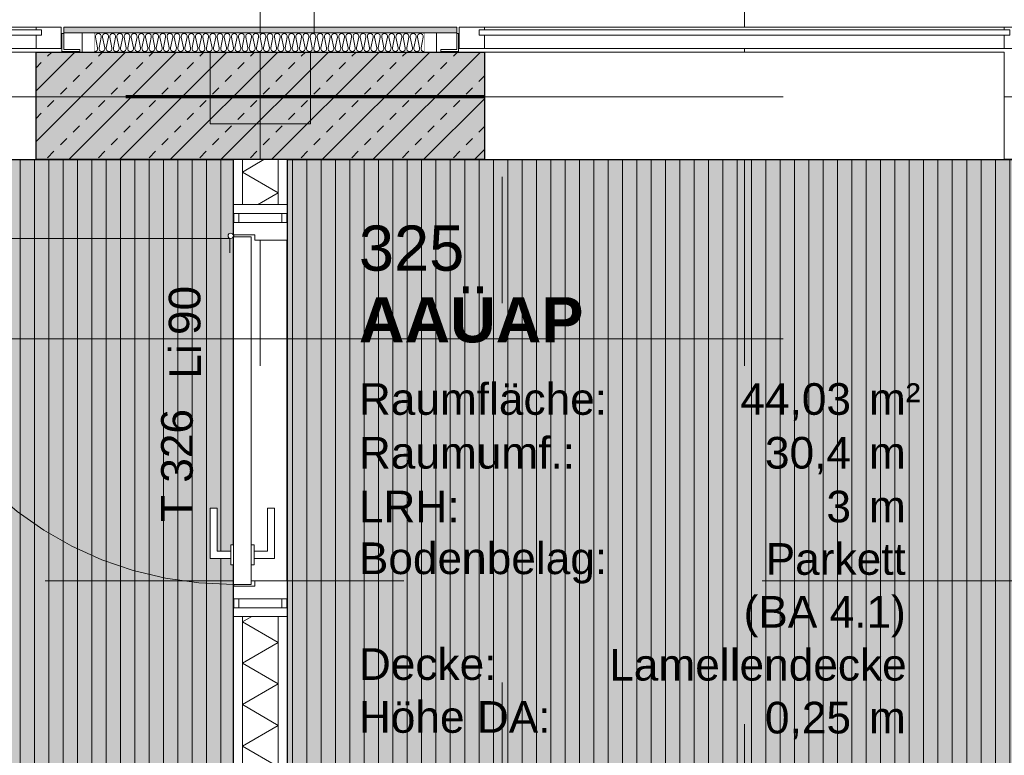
# Model space of a CAD drawing. Header units: metres. Extents: x -49 to 152, y -127 to 99.
# Tile 29 of 177: x -31.72 to -28.97, y -18.04 to -15.98. Entities that reach past the tile are written whole.
import ezdxf
from ezdxf.enums import TextEntityAlignment as Align

# ---------------------------------------------------------------- set-up
doc = ezdxf.new("R2010")
doc.units = ezdxf.units.M
for name, pattern in [('Achsen 01', [5.291531, 3.175, -1.058062, 0.352704, -0.705764]), ('gestrichelt - 01', [2, 1, -1]), ('ISO-07 Punktiert', [0.889, 0.127, -0.762]), ('Raster 01', [2, 1, -1]), ('VW-01 Strichlinie kurz', [2, 1, -1])]:
    doc.linetypes.add(name, pattern=pattern)
for name, color, linetype, lineweight, true_color in [('013_Beton und Stahlbetonarbeiten-000 Brüstung', 7, 'Continuous', 9, 0xa6a6a6), ('013_Beton und Stahlbetonarbeiten-000 Sichtbeton-341 tragende In', 5, 'Continuous', 5, 0x0000ff), ('031_Metallbauarbeiten-350 Lamellendecke DS', 7, 'Continuous', 35, 0x666666), ('039_Trockenbauarbeiten-340 Dämmung', 7, 'Continuous', 9, 0xc0c0c0), ('AV1-Achsen', 1, 'Achsen 01', 18, 0xff0000), ('AV1-Raster', 7, 'Raster 01', 9, 0xa6a6a6), ('AV1-Stempel-Türnummern', 7, 'Continuous', 100, 0x02abea)]:
    doc.layers.add(name, color=color, linetype=linetype, lineweight=lineweight, true_color=true_color)
for name, color, linetype, lineweight in [('013_Beton und Stahlbetonarbeiten-000 Unterzüge', 7, 'ISO-07 Punktiert', 13), ('013_Beton und Stahlbetonarbeiten-320 Stahlbeton', 7, 'Continuous', 25), ('027_Tischlerarbeiten-000 Holzverkleidung LStBr', 7, 'Continuous', 18), ('027_Tischlerarbeiten-340 Innentüren', 7, 'Continuous', 9), ('031_Metallbauarbeiten-340 Innentüren _ Elemente', 7, 'Continuous', 9), ('039_Trockenbauarbeiten-340 Gipskarton', 7, 'Continuous', 9), ('_1.35m (3D)', 7, 'Continuous', 9), ('_GRU (2D)', 7, 'Continuous', 9), ('_OG 3 (2D)', 7, 'Continuous', 9), ('_OG 3 - DS (2D)', 7, 'Continuous', 9), ('AV1-Brandschutzkonzept-Brandschutzkonzept', 7, 'Continuous', 5), ('AV1-Schnitt Achsen', 7, 'Achsen 01', 18), ('AV1-Stempel-Raumstempel', 7, 'Continuous', 9), ('Keine', 7, 'Continuous', 9)]:
    doc.layers.add(name, color=color, linetype=linetype, lineweight=lineweight)
doc.styles.add('Arial', font='arial.ttf')
doc.styles.add('Arial (bold)', font='arialbd.ttf')
pattern_1 = [(90, (0, 0), (0.04, 0), [])]

# ---------------------------------------------------------------- blocks, each defined once
blk = doc.blocks.new('Group-4')
at = {"layer": 'AV1-Raster'}
for p, q in [((-31.05, -22.95), (-31.05, 1.35)), ((-29.7, -22.95), (-29.7, 1.35)), ((1.35, -16.2), (-40.5, -16.2)), ((1.35, -17.55), (-40.5, -17.55))]:
    blk.add_line(p, q, dxfattribs=at)
blk = doc.blocks.new('1.35m (3D)')
at = {"layer": 'AV1-Raster', "color": 7}
blk.add_blockref('Group-4', (0, 0), dxfattribs=at)
blk = doc.blocks.new('OG 3 - DS (2D)')
at = {"layer": '031_Metallbauarbeiten-350 Lamellendecke DS', "linetype": 'Continuous', "lineweight": 0, "transparency": 33554508}
for points in [[(-33.675, -16.375), (-31.125, -16.375), (-31.125, -21.385), (-33.675, -21.385)], [(-23.075, -21.385), (-23.075, -18.075), (-20.875, -18.075), (-20.875, -16.375), (-30.975, -16.375), (-30.975, -21.385)]]:
    blk.add_hatch(color=254, dxfattribs=at).paths.add_polyline_path(points)
at = {"layer": '031_Metallbauarbeiten-350 Lamellendecke DS', "linetype": 'Continuous', "lineweight": 9, "transparency": 33554508}
h = blk.add_hatch(dxfattribs=at)
h.set_pattern_fill('Lamellendecke', color=252, style=0, pattern_type=2)
h.set_pattern_definition(pattern_1)
h.paths.add_polyline_path([(-33.675, -16.375), (-31.125, -16.375), (-31.125, -21.385), (-33.675, -21.385)])
h = blk.add_hatch(dxfattribs=at)
h.set_pattern_fill('Lamellendecke', color=252, style=0, pattern_type=2)
h.set_pattern_definition(pattern_1)
h.paths.add_polyline_path([(-23.075, -21.385), (-23.075, -18.075), (-20.875, -18.075), (-20.875, -16.375), (-30.975, -16.375), (-30.975, -21.385)])
at = {"layer": '031_Metallbauarbeiten-350 Lamellendecke DS', "flags": 128}
for points in [[(-33.675, -16.375), (-31.125, -16.375), (-31.125, -21.385), (-33.675, -21.385)], [(-23.075, -21.385), (-23.075, -18.075), (-20.875, -18.075), (-20.875, -16.375), (-30.975, -16.375), (-30.975, -21.385)]]:
    blk.add_lwpolyline(points, close=True, dxfattribs=at)
blk = doc.blocks.new('Group-267')
at = {"color": 255, "linetype": 'Continuous', "lineweight": 5}
blk.add_wipeout([(-21.475, 31), (-17.625, 31), (-17.625, 31.1), (-21.475, 31.1)], dxfattribs=at).dxf.layer = '039_Trockenbauarbeiten-340 Dämmung'
blk = doc.blocks.new('Group-268')
at = {"layer": '039_Trockenbauarbeiten-340 Dämmung', "transparency": 33554687, "flags": 128}
blk.add_lwpolyline([(-18.0686, 31), (-18.0109, 31.1), (-17.9532, 31), (-17.8954, 31.1), (-17.8377, 31), (-17.78, 31.1), (-17.7222, 31), (-17.6645, 31.1), (-17.625, 31.0316)], dxfattribs=at)
blk = doc.blocks.new('Group-269')
at = {"layer": '039_Trockenbauarbeiten-340 Dämmung'}
blk.add_blockref('Group-267', (0, 0), dxfattribs=at)
at = {"layer": '039_Trockenbauarbeiten-340 Dämmung', "transparency": 33554687}
blk.add_blockref('Group-268', (0, 0), dxfattribs=at)
blk = doc.blocks.new('Parametric Object-34')
at = {"layer": '039_Trockenbauarbeiten-340 Dämmung', "color": 7, "transparency": 33554687}
blk.add_blockref('Group-269', (0, 0), dxfattribs=at)
at = {"layer": '039_Trockenbauarbeiten-340 Dämmung', "color": 0, "flags": 1}
for tag in ['IFC_UUID', 'instanceID', 'prm0_name', 'prm0_type', 'prm0_value', 'prm1_name', 'prm1_type', 'prm1_value', 'prm2_name', 'prm2_type', 'prm2_value', 'prm3_name', 'prm3_type', 'prm3_value', 'prm4_name', 'prm4_type', 'prm4_value', 'prm5_name', 'prm5_type', 'prm5_value', 'prm6_name', 'prm6_type', 'prm6_value']:
    blk.add_attdef(tag, (-31.1, -21.475), '', height=0.00018, dxfattribs=at)
blk = doc.blocks.new('COE - Innentür 1.10 _ 0.15')
at = {"layer": '027_Tischlerarbeiten-340 Innentüren', "color": 253, "linetype": 'gestrichelt - 01', "lineweight": 9, "transparency": 33554687, "flags": 128}
for points in [[(0.9825, 1.0375), (0.9625, 1.0375), (0.9625, 1.075), (0.8425, 1.075), (0.8425, 1.095), (0.9825, 1.095)], [(0.085, 1.03), (1.055, 1.03), (1.055, 0.98), (0.085, 0.98)], [(0.945, 1.03), (0.945, 1.0375), (1, 1.0375), (1, 1.03)], [(0.9825, 0.9725), (0.9625, 0.9725), (0.9625, 0.935), (0.8425, 0.935), (0.8425, 0.915), (0.9825, 0.915)], [(0.945, 0.9725), (0.945, 0.98), (1, 0.98), (1, 0.9725)]]:
    blk.add_lwpolyline(points, close=True, dxfattribs=at)
at = {"layer": '027_Tischlerarbeiten-340 Innentüren', "color": 253, "linetype": 'gestrichelt - 01', "lineweight": 9, "transparency": 33554687}
blk.add_arc((0.0825, 1.0375), 0.9725, 269.5581, 356.6163, dxfattribs=at)
at = {"color": 255}
for points in [[(-0.06, 1.1), (0.06, 1.1), (0.06, 1.075), (-0.06, 1.075)], [(-0.06, 0.025), (0.06, 0.025), (0.06, 0), (-0.06, 0)]]:
    blk.add_wipeout(points, dxfattribs=at).dxf.layer = '027_Tischlerarbeiten-340 Innentüren'
at = {"layer": '027_Tischlerarbeiten-340 Innentüren', "flags": 128}
for points in [[(-0.06, 1.1), (0.06, 1.1), (0.06, 1.075), (-0.06, 1.075)], [(-0.06, 0.025), (0.06, 0.025), (0.06, 0), (-0.06, 0)]]:
    blk.add_lwpolyline(points, close=True, dxfattribs=at)
at = {"color": 255}
blk.add_wipeout([(0.075, 0.06), (0.015, 0.06), (0.015, 0.075), (-0.075, 0.075), (-0.075, 0.025), (0.075, 0.025)], dxfattribs=at).dxf.layer = '027_Tischlerarbeiten-340 Innentüren'
at = {"layer": '027_Tischlerarbeiten-340 Innentüren', "flags": 128}
blk.add_lwpolyline([(0.075, 0.06), (0.015, 0.06), (0.015, 0.075), (-0.075, 0.075), (-0.075, 0.025), (0.075, 0.025)], close=True, dxfattribs=at)
at = {"color": 255}
blk.add_wipeout([(0.075, 1.035), (0.075, 0.065), (0.025, 0.065), (0.025, 1.035)], dxfattribs=at).dxf.layer = '027_Tischlerarbeiten-340 Innentüren'
at = {"layer": '027_Tischlerarbeiten-340 Innentüren', "flags": 128}
blk.add_lwpolyline([(0.075, 1.035), (0.075, 0.065), (0.025, 0.065), (0.025, 1.035)], close=True, dxfattribs=at)
at = {"color": 255}
for points in [[(0.075, 1.04), (0.015, 1.04), (0.015, 1.025), (-0.075, 1.025), (-0.075, 1.075), (0.075, 1.075)], [(0.0175, 0.1375), (0.0175, 0.1575), (-0.02, 0.1575), (-0.02, 0.2775), (-0.04, 0.2775), (-0.04, 0.1375)], [(0.0825, 0.1375), (0.0825, 0.1575), (0.12, 0.1575), (0.12, 0.2775), (0.14, 0.2775), (0.14, 0.1375)]]:
    blk.add_wipeout(points, dxfattribs=at).dxf.layer = '027_Tischlerarbeiten-340 Innentüren'
at = {"layer": '027_Tischlerarbeiten-340 Innentüren', "flags": 128}
for points in [[(0.075, 1.04), (0.015, 1.04), (0.015, 1.025), (-0.075, 1.025), (-0.075, 1.075), (0.075, 1.075)], [(0.0175, 0.1375), (0.0175, 0.1575), (-0.02, 0.1575), (-0.02, 0.2775), (-0.04, 0.2775), (-0.04, 0.1375)], [(0.0825, 0.1375), (0.0825, 0.1575), (0.12, 0.1575), (0.12, 0.2775), (0.14, 0.2775), (0.14, 0.1375)]]:
    blk.add_lwpolyline(points, close=True, dxfattribs=at)
at = {"color": 255}
for points in [[(0.09, 1.0375), (0.0878, 1.0322), (0.0825, 1.03), (0.0772, 1.0322), (0.075, 1.0375), (0.0772, 1.0428), (0.0825, 1.045), (0.0878, 1.0428)], [(0.0175, 0.175), (0.025, 0.175), (0.025, 0.12), (0.0175, 0.12)], [(0.075, 0.175), (0.0825, 0.175), (0.0825, 0.12), (0.075, 0.12)]]:
    blk.add_wipeout(points, dxfattribs=at).dxf.layer = '027_Tischlerarbeiten-340 Innentüren'
at = {"layer": '027_Tischlerarbeiten-340 Innentüren', "flags": 128}
for points in [[(0.0175, 0.175), (0.025, 0.175), (0.025, 0.12), (0.0175, 0.12)], [(0.075, 0.175), (0.0825, 0.175), (0.0825, 0.12), (0.075, 0.12)]]:
    blk.add_lwpolyline(points, close=True, dxfattribs=at)
at = {"layer": '027_Tischlerarbeiten-340 Innentüren'}
blk.add_circle((0.0825, 1.0375), 0.0075, dxfattribs=at)
blk = doc.blocks.new('Group-365')
at = {"color": 255, "linetype": 'Continuous', "lineweight": 5}
blk.add_wipeout([(-21.475, 31), (-21.325, 31), (-21.325, 31.1), (-21.475, 31.1)], dxfattribs=at).dxf.layer = '039_Trockenbauarbeiten-340 Dämmung'
blk = doc.blocks.new('Group-366')
at = {"layer": '039_Trockenbauarbeiten-340 Dämmung', "transparency": 33554687, "flags": 128}
blk.add_lwpolyline([(-21.475, 31.1), (-21.4173, 31), (-21.3595, 31.1), (-21.325, 31.0402)], dxfattribs=at)
blk = doc.blocks.new('Group-367')
at = {"layer": '039_Trockenbauarbeiten-340 Dämmung'}
blk.add_blockref('Group-365', (0, 0), dxfattribs=at)
at = {"layer": '039_Trockenbauarbeiten-340 Dämmung', "transparency": 33554687}
blk.add_blockref('Group-366', (0, 0), dxfattribs=at)
blk = doc.blocks.new('Parametric Object-57')
at = {"layer": '039_Trockenbauarbeiten-340 Dämmung', "color": 7, "transparency": 33554687}
blk.add_blockref('Group-367', (0, 0), dxfattribs=at)
at = {"layer": '039_Trockenbauarbeiten-340 Dämmung', "color": 0, "flags": 1}
for tag in ['IFC_UUID', 'instanceID', 'prm0_name', 'prm0_type', 'prm0_value', 'prm1_name', 'prm1_type', 'prm1_value', 'prm2_name', 'prm2_type', 'prm2_value', 'prm3_name', 'prm3_type', 'prm3_value', 'prm4_name', 'prm4_type', 'prm4_value', 'prm5_name', 'prm5_type', 'prm5_value', 'prm6_name', 'prm6_type', 'prm6_value']:
    blk.add_attdef(tag, (-31.1, -16.525), '', height=0.00018, dxfattribs=at)
blk = doc.blocks.new('Türnummer 2 - Innentür')
at = {"layer": '031_Metallbauarbeiten-340 Innentüren _ Elemente', "char_height": 0.08826, "attachment_point": 8, "line_spacing_factor": 0.965511, "style": 'Arial'}
for s, insert in [('Li', (0, -0.0671)), ('90', (0.1423, -0.0671))]:
    blk.add_mtext(s, dxfattribs=dict(at, insert=insert))
at = {"layer": '031_Metallbauarbeiten-340 Innentüren _ Elemente', "style": 'Arial'}
blk.add_attdef('Türnummer', text='', height=0.0883, dxfattribs=at).set_placement((-0.2903, -0.071), align=Align.BOTTOM_CENTER)
at = {"layer": '031_Metallbauarbeiten-340 Innentüren _ Elemente', "color": 7, "transparency": 33554687, "style": 'Arial'}
blk.add_attdef('Schallschutzklasse', text='', height=0.0883, dxfattribs=at).set_placement((-0.1763, -0.2296), align=Align.BOTTOM_CENTER)
at = {"layer": 'Keine', "color": 0, "flags": 1}
for tag, p in [('Lichte_Breite', (-0.4481, -0.3885)), ('Panikfunktion', (-0.4481, -0.5473)), ('AT-Nr.', (-0.4481, -0.7062))]:
    blk.add_attdef(tag, p, '', height=0.0883, dxfattribs=at)
blk = doc.blocks.new('Raumstempel - Symbol - 1 (2D)')
at = {"layer": 'AV1-Stempel-Raumstempel', "attachment_point": 1, "line_spacing_factor": 0.967919, "style": 'Arial'}
for s, insert, char_height in [('m²', (1.6225, -0.6736), 0.08826), ('Raumfläche:', (0.2, -0.6736), 0.088263), ('Raumumf.:', (0.2, -0.8236), 0.08826), ('m', (1.6225, -0.8236), 0.0883), ('LRH:', (0.2, -0.9736), 0.08826), ('m', (1.6225, -0.9736), 0.0883), ('Bodenbelag:', (0.2, -1.118), 0.088263), ('Decke:', (0.2, -1.4131), 0.08826), ('Höhe DA:', (0.2, -1.5607), 0.08826), ('m', (1.6225, -1.5625), 0.0883)]:
    blk.add_mtext(s, dxfattribs=dict(at, insert=insert, char_height=char_height))
at = {"layer": 'AV1-Stempel-Raumstempel'}
for tag, style, p in [('Raumnummer', 'Arial', (0.2, -0.2337)), ('Raumname', 'Arial (bold)', (0.2, -0.4337))]:
    blk.add_attdef(tag, text='', height=0.1261, dxfattribs=dict(at, style=style)).set_placement(p, align=Align.TOP_LEFT)
at = {"layer": 'AV1-Stempel-Raumstempel', "style": 'Arial'}
for tag, p in [('Raumfläche', (1.5725, -0.6736)), ('Raumumfang', (1.5725, -0.8236)), ('LRH', (1.5725, -0.9736)), ('Bodenbelag', (1.7253, -1.1199)), ('Bodendetail', (1.7253, -1.2674)), ('Decke', (1.7278, -1.415)), ('Höhe_DA', (1.5725, -1.5625))]:
    blk.add_attdef(tag, text='', height=0.0883, dxfattribs=at).set_placement(p, align=Align.TOP_RIGHT)
blk = doc.blocks.new('Group-680')
at = {"color": 255}
blk.add_wipeout([(-33.125, -16.005), (-31.675, -16.005), (-31.675, -16.065), (-33.125, -16.065)], dxfattribs=at).dxf.layer = '031_Metallbauarbeiten-340 Innentüren _ Elemente'
at = {"layer": '031_Metallbauarbeiten-340 Innentüren _ Elemente', "color": 253, "flags": 128}
blk.add_lwpolyline([(-33.125, -16.005), (-31.675, -16.005), (-31.675, -16.065), (-33.125, -16.065)], close=True, dxfattribs=at)
at = {"color": 255}
for points in [[(-33.125, -16.065), (-33.195, -16.065), (-33.195, -16.005), (-33.125, -16.005)], [(-31.675, -16.065), (-31.605, -16.065), (-31.605, -16.005), (-31.675, -16.005)]]:
    blk.add_wipeout(points, dxfattribs=at).dxf.layer = '031_Metallbauarbeiten-340 Innentüren _ Elemente'
at = {"layer": '031_Metallbauarbeiten-340 Innentüren _ Elemente', "flags": 128}
for points in [[(-33.125, -16.065), (-33.195, -16.065), (-33.195, -16.005), (-33.125, -16.005)], [(-31.675, -16.065), (-31.605, -16.065), (-31.605, -16.005), (-31.675, -16.005)]]:
    blk.add_lwpolyline(points, close=True, dxfattribs=at)
at = {"color": 255}
blk.add_wipeout([(-33.14, -16.0125), (-31.66, -16.0125), (-31.66, -16.0275), (-33.14, -16.0275)], dxfattribs=at).dxf.layer = '031_Metallbauarbeiten-340 Innentüren _ Elemente'
at = {"color": 255, "linetype": 'Continuous', "lineweight": 18, "transparency": 33554687}
for points in [[(-33.2469, -16.0728), (-33.1969, -16.0728), (-33.1969, -16.0228), (-33.2019, -16.0228), (-33.2019, -16.0678), (-33.2469, -16.0678)], [(-31.5531, -16.0728), (-31.6031, -16.0728), (-31.6031, -16.0228), (-31.5981, -16.0228), (-31.5981, -16.0678), (-31.5531, -16.0678)]]:
    blk.add_wipeout(points, dxfattribs=at).dxf.layer = 'Keine'
at = {"layer": '031_Metallbauarbeiten-340 Innentüren _ Elemente', "flags": 128}
blk.add_lwpolyline([(-33.14, -16.0125), (-31.66, -16.0125), (-31.66, -16.0275), (-33.14, -16.0275)], close=True, dxfattribs=at)
at = {"layer": 'Keine', "color": 7, "linetype": 'Continuous', "lineweight": 18, "flags": 128}
for points in [[(-33.2469, -16.0728), (-33.1969, -16.0728), (-33.1969, -16.0228), (-33.2019, -16.0228), (-33.2019, -16.0678), (-33.2469, -16.0678)], [(-31.5531, -16.0728), (-31.6031, -16.0728), (-31.6031, -16.0228), (-31.5981, -16.0228), (-31.5981, -16.0678), (-31.5531, -16.0678)]]:
    blk.add_lwpolyline(points, close=True, dxfattribs=at)
blk = doc.blocks.new('Batt Insulation-2')
at = {"color": 255, "linetype": 'Continuous', "lineweight": 13, "transparency": 33554687}
blk.add_wipeout([(0, 0.05), (0.9179, 0.05), (0.9179, 0), (0, 0)], dxfattribs=at).dxf.layer = 'Keine'
at = {"layer": 'Keine', "color": 8, "linetype": 'Continuous', "lineweight": 13, "transparency": 33554687, "flags": 128}
blk.add_lwpolyline([(0, 0, 0.473153), (0.008, 0.0098), (0.002, 0.0402, -0.473153), (0.01, 0.05, -0.473153), (0.018, 0.0402), (0.0119, 0.0098, 0.473153), (0.02, 0, 0.473153), (0.028, 0.0098), (0.0219, 0.0402, -0.473153), (0.0299, 0.05, -0.473153), (0.038, 0.0402), (0.0319, 0.0098, 0.473153), (0.0399, 0, 0.473153), (0.0479, 0.0098), (0.0419, 0.0402, -0.473153), (0.0499, 0.05, -0.473153), (0.0579, 0.0402), (0.0518, 0.0098, 0.473153), (0.0599, 0, 0.473153), (0.0679, 0.0098), (0.0618, 0.0402, -0.473153), (0.0698, 0.05, -0.473153), (0.0779, 0.0402), (0.0718, 0.0098, 0.473153), (0.0798, 0, 0.473153), (0.0878, 0.0098), (0.0818, 0.0402, -0.473153), (0.0898, 0.05, -0.473153), (0.0978, 0.0402), (0.0918, 0.0098, 0.473153), (0.0998, 0, 0.473153), (0.1078, 0.0098), (0.1017, 0.0402, -0.473153), (0.1098, 0.05, -0.473153), (0.1178, 0.0402), (0.1117, 0.0098, 0.473153), (0.1197, 0, 0.473153), (0.1278, 0.0098), (0.1217, 0.0402, -0.473153), (0.1297, 0.05, -0.473153), (0.1377, 0.0402), (0.1317, 0.0098, 0.473153), (0.1397, 0, 0.473153), (0.1477, 0.0098), (0.1416, 0.0402, -0.473153), (0.1497, 0.05, -0.473153), (0.1577, 0.0402), (0.1516, 0.0098, 0.473153), (0.1596, 0, 0.473153), (0.1677, 0.0098), (0.1616, 0.0402, -0.473153), (0.1696, 0.05, -0.473153), (0.1776, 0.0402), (0.1716, 0.0098, 0.473153), (0.1796, 0, 0.473153), (0.1876, 0.0098), (0.1815, 0.0402, -0.473153), (0.1896, 0.05, -0.473153), (0.1976, 0.0402), (0.1915, 0.0098, 0.473153), (0.1996, 0, 0.473153), (0.2076, 0.0098), (0.2015, 0.0402, -0.473153), (0.2095, 0.05, -0.473153), (0.2176, 0.0402), (0.2115, 0.0098, 0.473153), (0.2195, 0, 0.473153), (0.2275, 0.0098), (0.2215, 0.0402, -0.473153), (0.2295, 0.05, -0.473153), (0.2375, 0.0402), (0.2314, 0.0098, 0.473153), (0.2395, 0, 0.473153), (0.2475, 0.0098), (0.2414, 0.0402, -0.473153), (0.2494, 0.05, -0.473153), (0.2575, 0.0402), (0.2514, 0.0098, 0.473153), (0.2594, 0, 0.473153), (0.2674, 0.0098), (0.2614, 0.0402, -0.473153), (0.2694, 0.05, -0.473153), (0.2774, 0.0402), (0.2713, 0.0098, 0.473153), (0.2794, 0, 0.473153), (0.2874, 0.0098), (0.2813, 0.0402, -0.473153), (0.2893, 0.05, -0.473153), (0.2974, 0.0402), (0.2913, 0.0098, 0.473153), (0.2993, 0, 0.473153), (0.3074, 0.0098), (0.3013, 0.0402, -0.473153), (0.3093, 0.05, -0.473153), (0.3173, 0.0402), (0.3113, 0.0098, 0.473153), (0.3193, 0, 0.473153), (0.3273, 0.0098), (0.3212, 0.0402, -0.473153), (0.3293, 0.05, -0.473153), (0.3373, 0.0402), (0.3312, 0.0098, 0.473153), (0.3392, 0, 0.473153), (0.3473, 0.0098), (0.3412, 0.0402, -0.473153), (0.3492, 0.05, -0.473153), (0.3572, 0.0402), (0.3512, 0.0098, 0.473153), (0.3592, 0, 0.473153), (0.3672, 0.0098), (0.3611, 0.0402, -0.473153), (0.3692, 0.05, -0.473153), (0.3772, 0.0402), (0.3711, 0.0098, 0.473153), (0.3791, 0, 0.473153), (0.3872, 0.0098), (0.3811, 0.0402, -0.473153), (0.3891, 0.05, -0.473153), (0.3971, 0.0402), (0.3911, 0.0098, 0.473153), (0.3991, 0, 0.473153), (0.4071, 0.0098), (0.4011, 0.0402, -0.473153), (0.4091, 0.05, -0.473153), (0.4171, 0.0402), (0.411, 0.0098, 0.473153), (0.4191, 0, 0.473153), (0.4271, 0.0098), (0.421, 0.0402, -0.473153), (0.429, 0.05, -0.473153), (0.4371, 0.0402), (0.431, 0.0098, 0.473153), (0.439, 0, 0.473153), (0.447, 0.0098), (0.441, 0.0402, -0.473153), (0.449, 0.05, -0.473153), (0.457, 0.0402), (0.4509, 0.0098, 0.473153), (0.459, 0, 0.473153), (0.467, 0.0098), (0.4609, 0.0402, -0.473153), (0.4689, 0.05, -0.473153), (0.477, 0.0402), (0.4709, 0.0098, 0.473153), (0.4789, 0, 0.473153), (0.4869, 0.0098), (0.4809, 0.0402, -0.473153), (0.4889, 0.05, -0.473153), (0.4969, 0.0402), (0.4909, 0.0098, 0.473153), (0.4989, 0, 0.473153), (0.5069, 0.0098), (0.5008, 0.0402, -0.473153), (0.5089, 0.05, -0.473153), (0.5169, 0.0402), (0.5108, 0.0098, 0.473153), (0.5188, 0, 0.473153), (0.5269, 0.0098), (0.5208, 0.0402, -0.473153), (0.5288, 0.05, -0.473153), (0.5368, 0.0402), (0.5308, 0.0098, 0.473153), (0.5388, 0, 0.473153), (0.5468, 0.0098), (0.5407, 0.0402, -0.473153), (0.5488, 0.05, -0.473153), (0.5568, 0.0402), (0.5507, 0.0098, 0.473153), (0.5587, 0, 0.473153), (0.5668, 0.0098), (0.5607, 0.0402, -0.473153), (0.5687, 0.05, -0.473153), (0.5767, 0.0402), (0.5707, 0.0098, 0.473153), (0.5787, 0, 0.473153), (0.5867, 0.0098), (0.5807, 0.0402, -0.473153), (0.5887, 0.05, -0.473153), (0.5967, 0.0402), (0.5906, 0.0098, 0.473153), (0.5987, 0, 0.473153), (0.6067, 0.0098), (0.6006, 0.0402, -0.473153), (0.6086, 0.05, -0.473153), (0.6167, 0.0402), (0.6106, 0.0098, 0.473153), (0.6186, 0, 0.473153), (0.6266, 0.0098), (0.6206, 0.0402, -0.473153), (0.6286, 0.05, -0.473153), (0.6366, 0.0402), (0.6305, 0.0098, 0.473153), (0.6386, 0, 0.473153), (0.6466, 0.0098), (0.6405, 0.0402, -0.473153), (0.6485, 0.05, -0.473153), (0.6566, 0.0402), (0.6505, 0.0098, 0.473153), (0.6585, 0, 0.473153), (0.6665, 0.0098), (0.6605, 0.0402, -0.473153), (0.6685, 0.05, -0.473153), (0.6765, 0.0402), (0.6704, 0.0098, 0.473153), (0.6785, 0, 0.473153), (0.6865, 0.0098), (0.6804, 0.0402, -0.473153), (0.6885, 0.05, -0.473153), (0.6965, 0.0402), (0.6904, 0.0098, 0.473153), (0.6984, 0, 0.473153), (0.7065, 0.0098), (0.7004, 0.0402, -0.473153), (0.7084, 0.05, -0.473153), (0.7164, 0.0402), (0.7104, 0.0098, 0.473153), (0.7184, 0, 0.473153), (0.7264, 0.0098), (0.7203, 0.0402, -0.473153), (0.7284, 0.05, -0.473153), (0.7364, 0.0402), (0.7303, 0.0098, 0.473153), (0.7383, 0, 0.473153), (0.7464, 0.0098), (0.7403, 0.0402, -0.473153), (0.7483, 0.05, -0.473153), (0.7563, 0.0402), (0.7503, 0.0098, 0.473153), (0.7583, 0, 0.473153), (0.7663, 0.0098), (0.7602, 0.0402, -0.473153), (0.7683, 0.05, -0.473153), (0.7763, 0.0402), (0.7702, 0.0098, 0.473153), (0.7782, 0, 0.473153), (0.7863, 0.0098), (0.7802, 0.0402, -0.473153), (0.7882, 0.05, -0.473153), (0.7963, 0.0402), (0.7902, 0.0098, 0.473153), (0.7982, 0, 0.473153), (0.8062, 0.0098), (0.8002, 0.0402, -0.473153), (0.8082, 0.05, -0.473153), (0.8162, 0.0402), (0.8101, 0.0098, 0.473153), (0.8182, 0, 0.473153), (0.8262, 0.0098), (0.8201, 0.0402, -0.473153), (0.8281, 0.05, -0.473153), (0.8362, 0.0402), (0.8301, 0.0098, 0.473153), (0.8381, 0, 0.473153), (0.8461, 0.0098), (0.8401, 0.0402, -0.473153), (0.8481, 0.05, -0.473153), (0.8561, 0.0402), (0.85, 0.0098, 0.473153), (0.8581, 0, 0.473153), (0.8661, 0.0098), (0.86, 0.0402, -0.473153), (0.868, 0.05, -0.473153), (0.8761, 0.0402), (0.87, 0.0098, 0.473153), (0.878, 0, 0.473153), (0.886, 0.0098), (0.88, 0.0402, -0.473153), (0.888, 0.05, -0.473153), (0.896, 0.0402), (0.89, 0.0098, 0.473153), (0.898, 0, 0.473153), (0.906, 0.0098), (0.8999, 0.0402, -0.473153), (0.908, 0.05, -0.473153), (0.916, 0.0402), (0.9099, 0.0098, 0.473153), (0.9179, 0)], format="xyb", dxfattribs=at)
blk = doc.blocks.new('Group-808')
at = {"color": 255}
blk.add_wipeout([(-30.425, -16.005), (-28.975, -16.005), (-28.975, -16.065), (-30.425, -16.065)], dxfattribs=at).dxf.layer = '031_Metallbauarbeiten-340 Innentüren _ Elemente'
at = {"layer": '031_Metallbauarbeiten-340 Innentüren _ Elemente', "color": 253, "flags": 128}
blk.add_lwpolyline([(-30.425, -16.005), (-28.975, -16.005), (-28.975, -16.065), (-30.425, -16.065)], close=True, dxfattribs=at)
at = {"color": 255}
for points in [[(-30.425, -16.065), (-30.495, -16.065), (-30.495, -16.005), (-30.425, -16.005)], [(-28.975, -16.065), (-28.905, -16.065), (-28.905, -16.005), (-28.975, -16.005)]]:
    blk.add_wipeout(points, dxfattribs=at).dxf.layer = '031_Metallbauarbeiten-340 Innentüren _ Elemente'
at = {"layer": '031_Metallbauarbeiten-340 Innentüren _ Elemente', "flags": 128}
for points in [[(-30.425, -16.065), (-30.495, -16.065), (-30.495, -16.005), (-30.425, -16.005)], [(-28.975, -16.065), (-28.905, -16.065), (-28.905, -16.005), (-28.975, -16.005)]]:
    blk.add_lwpolyline(points, close=True, dxfattribs=at)
at = {"color": 255}
blk.add_wipeout([(-30.44, -16.0125), (-28.96, -16.0125), (-28.96, -16.0275), (-30.44, -16.0275)], dxfattribs=at).dxf.layer = '031_Metallbauarbeiten-340 Innentüren _ Elemente'
at = {"color": 255, "linetype": 'Continuous', "lineweight": 18, "transparency": 33554687}
for points in [[(-30.5469, -16.0728), (-30.4969, -16.0728), (-30.4969, -16.0228), (-30.5019, -16.0228), (-30.5019, -16.0678), (-30.5469, -16.0678)], [(-28.8531, -16.0728), (-28.9031, -16.0728), (-28.9031, -16.0228), (-28.8981, -16.0228), (-28.8981, -16.0678), (-28.8531, -16.0678)]]:
    blk.add_wipeout(points, dxfattribs=at).dxf.layer = 'Keine'
at = {"layer": '031_Metallbauarbeiten-340 Innentüren _ Elemente', "flags": 128}
blk.add_lwpolyline([(-30.44, -16.0125), (-28.96, -16.0125), (-28.96, -16.0275), (-30.44, -16.0275)], close=True, dxfattribs=at)
at = {"layer": 'Keine', "color": 7, "linetype": 'Continuous', "lineweight": 18, "flags": 128}
for points in [[(-30.5469, -16.0728), (-30.4969, -16.0728), (-30.4969, -16.0228), (-30.5019, -16.0228), (-30.5019, -16.0678), (-30.5469, -16.0678)], [(-28.8531, -16.0728), (-28.9031, -16.0728), (-28.9031, -16.0228), (-28.8981, -16.0228), (-28.8981, -16.0678), (-28.8531, -16.0678)]]:
    blk.add_lwpolyline(points, close=True, dxfattribs=at)
blk = doc.blocks.new('OG 3 (2D)')
at = {"layer": '027_Tischlerarbeiten-000 Holzverkleidung LStBr', "linetype": 'Continuous', "lineweight": 0, "transparency": 33554559}
blk.add_hatch(color=43, dxfattribs=at).paths.add_polyline_path([(-31.5981, -16.005), (-30.5019, -16.005), (-30.5019, -16.021), (-31.5981, -16.021)])
at = {"layer": '013_Beton und Stahlbetonarbeiten-000 Unterzüge', "linetype": 'VW-01 Strichlinie kurz', "flags": 128}
for points in [[(-31.2, -5.525), (-30.9, -5.525), (-30.9, -16.075), (-31.2, -16.075)], [(-31.19, -16.275), (-31.19, -16.075), (-30.91, -16.075), (-30.91, -16.275)]]:
    blk.add_lwpolyline(points, close=True, dxfattribs=at)
at = {"layer": '027_Tischlerarbeiten-000 Holzverkleidung LStBr', "color": 251, "flags": 128}
blk.add_lwpolyline([(-31.5981, -16.005), (-30.5019, -16.005), (-30.5019, -16.021), (-31.5981, -16.021)], close=True, dxfattribs=at)
at = {"layer": 'AV1-Stempel-Raumstempel'}
blk.add_blockref('Raumstempel - Symbol - 1 (2D)', (-30.975, -16.325), dxfattribs=at).add_auto_attribs({'Raumname': 'AAÜAP', 'Raumnummer': '325', 'Bodendetail': '(BA 4.1)', 'Raumfläche': '44,03', 'LRH': '3', 'Raumumfang': '30,4', 'Höhe_DA': '0,25', 'Decke': 'Lamellendecke', 'Bodenbelag': 'Parkett'})
at = {"color": 255}
for points, layer in [([(-33.125, -16.375), (-33.125, -16.075), (-31.675, -16.075), (-31.675, -16.375)], '013_Beton und Stahlbetonarbeiten-000 Brüstung'), ([(-30.425, -16.375), (-30.425, -16.075), (-28.975, -16.075), (-28.975, -16.375)], '013_Beton und Stahlbetonarbeiten-000 Brüstung'), ([(-31.1, -21.475), (-31, -21.475), (-31, -17.625), (-31.1, -17.625)], '039_Trockenbauarbeiten-340 Dämmung')]:
    blk.add_wipeout(points, dxfattribs=at).dxf.layer = layer
at = {"layer": '013_Beton und Stahlbetonarbeiten-000 Brüstung', "flags": 128}
for points in [[(-33.125, -16.375), (-33.125, -16.075), (-31.675, -16.075), (-31.675, -16.375)], [(-30.425, -16.375), (-30.425, -16.075), (-28.975, -16.075), (-28.975, -16.375)]]:
    blk.add_lwpolyline(points, close=True, dxfattribs=at)
at = {"layer": '013_Beton und Stahlbetonarbeiten-000 Unterzüge', "linetype": 'VW-01 Strichlinie kurz', "flags": 128}
for points in [[(-31.675, -16.075), (-31.675, -16.375), (-33.125, -16.375), (-33.125, -16.075)], [(-28.975, -16.075), (-28.975, -16.375), (-30.425, -16.375), (-30.425, -16.075)]]:
    blk.add_lwpolyline(points, close=True, dxfattribs=at)
at = {"layer": '039_Trockenbauarbeiten-340 Dämmung', "flags": 128}
blk.add_lwpolyline([(-31.1, -21.475), (-31, -21.475), (-31, -17.625), (-31.1, -17.625)], close=True, dxfattribs=at)
at = {"layer": 'AV1-Brandschutzkonzept-Brandschutzkonzept', "color": 40, "linetype": 'gestrichelt - 01', "lineweight": 70, "true_color": 0xffc000, "transparency": 33554687}
blk.add_line((-30.425, -16.2), (-31.675, -16.2), dxfattribs=at)
at = {"layer": '039_Trockenbauarbeiten-340 Dämmung', "rotation": 90}
blk.add_blockref('Parametric Object-34', (0, 0), dxfattribs=at)
at = {"layer": '027_Tischlerarbeiten-340 Innentüren', "color": 7, "xscale": -1}
blk.add_blockref('COE - Innentür 1.10 _ 0.15', (-31.05, -17.625), dxfattribs=at)
at = {"layer": 'AV1-Stempel-Türnummern', "color": 7}
ref = blk.add_blockref('Türnummer 2 - Innentür', (-31.2828, -16.938), dxfattribs=dict(at, rotation=90))
ref.add_attrib('Türnummer', 'T 326', dxfattribs={"layer": '031_Metallbauarbeiten-340 Innentüren _ Elemente', "height": 0.08826, "rotation": 90, "style": 'Arial'}).set_placement((-31.2118, -17.2282), align=Align.BOTTOM_CENTER)
at = {"color": 255}
for points, layer in [([(-31, -16.375), (-31.1, -16.375), (-31.1, -16.525), (-31, -16.525)], '039_Trockenbauarbeiten-340 Dämmung'), ([(-31.125, -17.625), (-31.1, -17.625), (-31.1, -21.475), (-31.125, -21.475)], '039_Trockenbauarbeiten-340 Gipskarton'), ([(-31, -17.625), (-30.975, -17.625), (-30.975, -21.475), (-31, -21.475)], '039_Trockenbauarbeiten-340 Gipskarton')]:
    blk.add_wipeout(points, dxfattribs=at).dxf.layer = layer
at = {"layer": '039_Trockenbauarbeiten-340 Dämmung', "flags": 128}
blk.add_lwpolyline([(-31, -16.375), (-31.1, -16.375), (-31.1, -16.525), (-31, -16.525)], close=True, dxfattribs=at)
at = {"layer": '039_Trockenbauarbeiten-340 Gipskarton', "flags": 128}
for points in [[(-31.125, -17.625), (-31.1, -17.625), (-31.1, -21.475), (-31.125, -21.475)], [(-31, -17.625), (-30.975, -17.625), (-30.975, -21.475), (-31, -21.475)]]:
    blk.add_lwpolyline(points, close=True, dxfattribs=at)
at = {"layer": '039_Trockenbauarbeiten-340 Dämmung', "rotation": 90}
blk.add_blockref('Parametric Object-57', (0, 4.95), dxfattribs=at)
at = {"color": 255}
blk.add_wipeout([(-30.975, -17.65), (-31.125, -17.65), (-31.125, -17.625), (-30.975, -17.625)], dxfattribs=at).dxf.layer = '039_Trockenbauarbeiten-340 Gipskarton'
at = {"layer": '039_Trockenbauarbeiten-340 Gipskarton', "flags": 128}
blk.add_lwpolyline([(-30.975, -17.65), (-31.125, -17.65), (-31.125, -17.625), (-30.975, -17.625)], close=True, dxfattribs=at)
at = {"color": 255}
for points in [[(-31.125, -16.375), (-31.1, -16.375), (-31.1, -16.525), (-31.125, -16.525)], [(-31, -16.375), (-30.975, -16.375), (-30.975, -16.525), (-31, -16.525)]]:
    blk.add_wipeout(points, dxfattribs=at).dxf.layer = '039_Trockenbauarbeiten-340 Gipskarton'
at = {"layer": '013_Beton und Stahlbetonarbeiten-000 Sichtbeton-341 tragende In', "linetype": 'Continuous', "lineweight": 0}
h = blk.add_hatch(color=30, dxfattribs=at)
h.paths.add_polyline_path([(-31.675, -16.075), (-30.425, -16.075), (-30.425, -16.375), (-31.675, -16.375)])
h.paths.add_polyline_path([(-30.475, -16.325), (-30.475, -16.125), (-31.625, -16.125), (-31.625, -16.325)])
at = {"layer": '013_Beton und Stahlbetonarbeiten-320 Stahlbeton', "linetype": 'Continuous', "lineweight": 0, "true_color": 0xc0c0c0}
blk.add_hatch(color=9, dxfattribs=at).paths.add_polyline_path([(-31.675, -16.075), (-30.425, -16.075), (-30.425, -16.375), (-31.675, -16.375)])
at = {"layer": '013_Beton und Stahlbetonarbeiten-320 Stahlbeton', "linetype": 'Continuous', "lineweight": 13}
h = blk.add_hatch(dxfattribs=at)
h.set_pattern_fill('Stahlbeton', color=251, style=0, pattern_type=2)
h.set_pattern_definition([(45, (0, 0), (0.07071068, -0.07071068), [0.025, -0.025])])
h.paths.add_polyline_path([(-31.675, -16.075), (-30.425, -16.075), (-30.425, -16.375), (-31.675, -16.375)])
h = blk.add_hatch(dxfattribs=at)
h.set_pattern_fill('Stahlbeton-1', color=251, style=0, pattern_type=2)
h.set_pattern_definition([(-135, (0.03106, -0.03313), (0.07071068, -0.07071068), [])])
h.paths.add_polyline_path([(-31.675, -16.075), (-30.425, -16.075), (-30.425, -16.375), (-31.675, -16.375)])
at = {"layer": '013_Beton und Stahlbetonarbeiten-320 Stahlbeton', "flags": 128}
blk.add_lwpolyline([(-31.675, -16.075), (-30.425, -16.075), (-30.425, -16.375), (-31.675, -16.375)], close=True, dxfattribs=at)
at = {"layer": '039_Trockenbauarbeiten-340 Gipskarton', "flags": 128}
for points in [[(-31.125, -16.375), (-31.1, -16.375), (-31.1, -16.525), (-31.125, -16.525)], [(-31, -16.375), (-30.975, -16.375), (-30.975, -16.525), (-31, -16.525)]]:
    blk.add_lwpolyline(points, close=True, dxfattribs=at)
at = {"layer": '031_Metallbauarbeiten-340 Innentüren _ Elemente', "color": 7}
blk.add_blockref('Group-680', (0, 0), dxfattribs=at)
at = {"color": 255, "transparency": 33554687}
blk.add_wipeout([(-30.5936, -16.021), (-30.5586, -16.021), (-30.5586, -16.075), (-30.5936, -16.075)], dxfattribs=at).dxf.layer = '027_Tischlerarbeiten-000 Holzverkleidung LStBr'
at = {"color": 255}
blk.add_wipeout([(-30.975, -16.525), (-31.125, -16.525), (-31.125, -16.5), (-30.975, -16.5)], dxfattribs=at).dxf.layer = '039_Trockenbauarbeiten-340 Gipskarton'
at = {"layer": '027_Tischlerarbeiten-000 Holzverkleidung LStBr', "color": 7, "flags": 128}
blk.add_lwpolyline([(-30.5936, -16.021), (-30.5586, -16.021), (-30.5586, -16.075), (-30.5936, -16.075)], close=True, dxfattribs=at)
at = {"layer": '039_Trockenbauarbeiten-340 Gipskarton', "flags": 128}
blk.add_lwpolyline([(-30.975, -16.525), (-31.125, -16.525), (-31.125, -16.5), (-30.975, -16.5)], close=True, dxfattribs=at)
at = {"color": 255, "transparency": 33554687}
blk.add_wipeout([(-31.5466, -16.021), (-31.5116, -16.021), (-31.5116, -16.075), (-31.5466, -16.075)], dxfattribs=at).dxf.layer = '027_Tischlerarbeiten-000 Holzverkleidung LStBr'
at = {"layer": '027_Tischlerarbeiten-000 Holzverkleidung LStBr', "color": 7, "flags": 128}
blk.add_lwpolyline([(-31.5466, -16.021), (-31.5116, -16.021), (-31.5116, -16.075), (-31.5466, -16.075)], close=True, dxfattribs=at)
at = {"layer": '031_Metallbauarbeiten-340 Innentüren _ Elemente', "color": 7}
blk.add_blockref('Group-808', (0, 0), dxfattribs=at)
at = {"layer": 'Keine', "color": 8}
blk.add_blockref('Batt Insulation-2', (-31.5116, -16.0732), dxfattribs=at)
blk = doc.blocks.new('Group-880')
at = {"layer": 'AV1-Achsen'}
blk.add_line((-43.35, -16.2), (4.2, -16.2), dxfattribs=at)
blk = doc.blocks.new('Group-885')
at = {"layer": 'AV1-Schnitt Achsen'}
blk.add_line((-43.35, -16.875), (4.2, -16.875), dxfattribs=at)
blk = doc.blocks.new('Group-891')
at = {"layer": 'AV1-Schnitt Achsen'}
blk.add_line((-30.375, -26.3), (-30.375, 4.7), dxfattribs=at)
blk = doc.blocks.new('GRU (2D)')
at = {"layer": 'AV1-Achsen', "color": 7}
blk.add_blockref('Group-880', (0, 0), dxfattribs=at)
at = {"layer": 'AV1-Schnitt Achsen', "color": 7}
for name in ['Group-891', 'Group-885']:
    blk.add_blockref(name, (0, 0), dxfattribs=at)

msp = doc.modelspace()

# ---------------------------------------------------------------- block references
at = {"layer": '_1.35m (3D)'}
msp.add_blockref('1.35m (3D)', (0, 0), dxfattribs=at)

# ---------------------------------------------------------------- next in the draw order: block references
at = {"layer": '_OG 3 - DS (2D)'}
msp.add_blockref('OG 3 - DS (2D)', (0, 0), dxfattribs=at)

# ---------------------------------------------------------------- next in the draw order: block references
at = {"layer": '_OG 3 (2D)'}
msp.add_blockref('OG 3 (2D)', (0, 0), dxfattribs=at)

# ---------------------------------------------------------------- next in the draw order: block references
at = {"layer": '_GRU (2D)'}
msp.add_blockref('GRU (2D)', (0, 0), dxfattribs=at)

doc.saveas('drawing.dxf')
